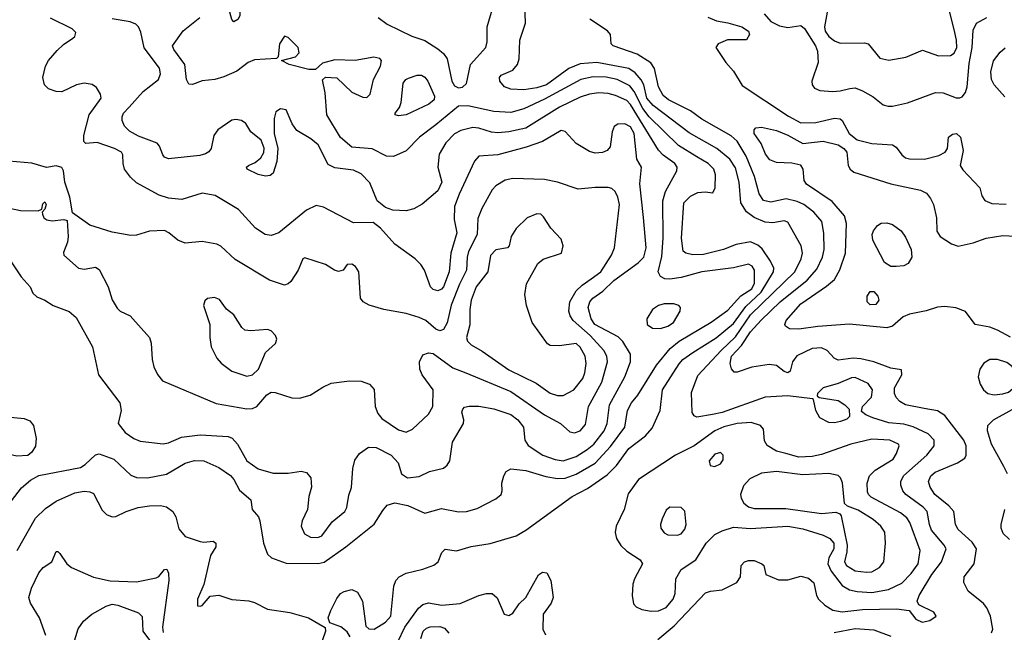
# Model space of a CAD drawing. Extents: x 1173079 to 1307053, y 522583 to 678478.
# Tile 237 of 256: x 1230581 to 1235842, y 612568 to 615844. Entities that reach past the tile are written whole.
import ezdxf

# ---------------------------------------------------------------- set-up
doc = ezdxf.new("R2010")
doc.units = 0

msp = doc.modelspace()

# ---------------------------------------------------------------- linework, layer by layer
at = {"layer": '0CON20XD'}
for points in [[(1233990.5, 612529.5), (1234077.8, 612602.2), (1234245, 612779.2), (1234271.5, 612788.5), (1234335, 612795.6), (1234413.3, 612835), (1234433.3, 612865), (1234436.7, 612925), (1234453.8, 612945), (1234475, 612952.2), (1234505, 612951.9), (1234546.7, 612935), (1234556.7, 612925), (1234567, 612877), (1234635, 612849.2), (1234685, 612848.6), (1234755, 612869.2), (1234795, 612858), (1234825, 612832.5), (1234838.6, 612765), (1234850, 612745), (1234883, 612713), (1234926.2, 612686.2), (1234975, 612678.6), (1235085, 612690), (1235266.9, 612693.1), (1235334.5, 612684.5), (1235369.2, 612639.2), (1235403, 612623), (1235445, 612630.9), (1235477.5, 612655), (1235465.3, 612675.3), (1235386, 612715), (1235375.7, 612735.7), (1235386.9, 612765), (1235455, 612877.7), (1235506.1, 612945), (1235531.8, 613015), (1235521.2, 613035), (1235453.3, 613115), (1235442.2, 613145), (1235430, 613215), (1235408.1, 613238.1), (1235316.2, 613305), (1235299.5, 613325), (1235289.1, 613355), (1235289.6, 613375), (1235303.1, 613405), (1235427.7, 613515), (1235466.9, 613565), (1235468.2, 613595), (1235435, 613629.6), (1235355, 613667.5), (1235305, 613681.7), (1235225, 613689.2), (1235138.8, 613715), (1235101.7, 613731.7), (1235079.3, 613749.3), (1235083.8, 613775), (1235132.1, 613825), (1235137.8, 613865), (1235115, 613899.5), (1235045, 613931.5), (1235025, 613929.6), (1234955, 613899.1), (1234875, 613875.6), (1234843.3, 613845), (1234843, 613833), (1234853.6, 613823.6), (1234955, 613807.1), (1234990, 613785), (1235012.3, 613762.3), (1235015, 613722.5), (1235001.2, 613708.8), (1234967.5, 613695), (1234935, 613688.6), (1234905, 613690.8), (1234856.7, 613715), (1234835.8, 613755), (1234822.5, 613812.5), (1234816.7, 613816.7), (1234685, 613832), (1234565, 613824.8), (1234335, 613743.9), (1234282.4, 613732.4), (1234198.6, 613718.6), (1234185, 613726), (1234173.4, 613743.4), (1234170.2, 613849.8), (1234205, 613940.8), (1234328.7, 614075), (1234405, 614148.4), (1234486.7, 614265), (1234722.9, 614495), (1234757.2, 614565), (1234764, 614595), (1234756.2, 614635), (1234685, 614760.8), (1234665, 614767.8), (1234605, 614757.1), (1234565, 614760.7), (1234505, 614786.7), (1234465, 614817.3), (1234434.7, 614865), (1234425.2, 614975), (1234405, 615052.2), (1234375, 615098.7), (1234305.2, 615155.2), (1234158.2, 615238.2), (1233965, 615384.4), (1233932.3, 615425), (1233916.3, 615495), (1233902.4, 615522.4), (1233870.4, 615560.4), (1233835, 615583.9), (1233665, 615614.4), (1233575, 615607.3), (1233515, 615582.5), (1233395, 615494.8), (1233345, 615479.4), (1233275, 615469.3), (1233205, 615472.8), (1233170.8, 615485), (1233145.7, 615515), (1233144.2, 615535), (1233153.2, 615546.8), (1233215.3, 615574.7), (1233241.1, 615605), (1233249.5, 615635), (1233253.1, 615735), (1233284, 615825), (1233278.5, 615985)], [(1231725, 615833.3), (1231713.8, 615845), (1231704, 615885), (1231705, 615910), (1231715, 615927.5), (1231739.5, 615919.5), (1231756.2, 615885), (1231756.2, 615865), (1231746.7, 615845), (1231725, 615833.3)], [(1232496.7, 615855), (1232545, 615819.5), (1232676.4, 615756.4), (1232745, 615733.1), (1232815, 615688.1), (1232845, 615663.1), (1232865.3, 615635.3), (1232889.6, 615515), (1232905, 615490.4), (1232925, 615479.6), (1232946.5, 615483.5), (1232967.4, 615502.6), (1232990, 615605), (1233072, 615695), (1233079.2, 615725), (1233078, 615805), (1233110, 615915)], [(1234894.7, 615885), (1234880.5, 615805), (1234885, 615782.2), (1234905.3, 615755), (1234935, 615731.8), (1234965, 615718.8), (1235095, 615720.6), (1235115, 615715.8), (1235177.8, 615637.8), (1235225, 615628.2), (1235316, 615644), (1235405, 615681.9), (1235490.7, 615650.7), (1235555, 615653.1), (1235575, 615665.8), (1235588.8, 615695), (1235587.5, 615735), (1235576.9, 615775), (1235546.2, 615906.2)], [(1234302.5, 614142.5), (1234395, 614220), (1234460.2, 614309.8), (1234543.1, 614386.9), (1234608.6, 614495), (1234610.7, 614515), (1234593.4, 614553.4), (1234548.1, 614618.1), (1234525, 614639.1), (1234485, 614656.4), (1234408.8, 614641.2), (1234342, 614615), (1234235, 614587.6), (1234177.3, 614587.3), (1234140, 614595), (1234125.5, 614605.5), (1234117.3, 614675), (1234130.5, 614865), (1234165, 614900.6), (1234205, 614920), (1234244.3, 614924.3), (1234285, 614917.5), (1234297.5, 614945), (1234298.2, 615015), (1234290, 615045), (1234260, 615075), (1234199.9, 615109.9), (1234101.8, 615171.8), (1233945, 615324), (1233909.7, 615369.7), (1233865, 615459.2), (1233840.6, 615490.6), (1233773.5, 615523.5), (1233715, 615536.2), (1233645, 615538.9), (1233580, 615525), (1233385, 615418.7), (1233275, 615368.1), (1233205, 615348.6), (1233115, 615352.9), (1232975, 615383.4), (1232925, 615382.2), (1232805, 615281.2), (1232716.5, 615215), (1232645, 615143.3), (1232578.2, 615111.8), (1232540, 615115), (1232463.8, 615153.8), (1232355, 615162.1), (1232295, 615214.4), (1232221.5, 615335), (1232213.4, 615453.4), (1232198.3, 615521.7), (1232215, 615537.5), (1232275, 615534), (1232355, 615455.6), (1232415, 615430), (1232435, 615427.5), (1232453.9, 615446.1), (1232472.2, 615525), (1232509.2, 615595), (1232513.3, 615625), (1232505, 615636.2), (1232473, 615643), (1232374.1, 615625.9), (1232265, 615629.1), (1232198.8, 615611.2), (1232161.7, 615578.3), (1232125, 615577.5), (1232020, 615605), (1231980, 615625), (1232053.9, 615646.1), (1232073.6, 615666.4), (1232069.2, 615695), (1232015, 615749.2), (1231995, 615756), (1231968.5, 615715), (1231962.5, 615645), (1231953.6, 615636.4), (1231835, 615629.2), (1231800.8, 615615), (1231741.4, 615568.6), (1231672, 615538), (1231624.1, 615524.1), (1231555, 615516.2), (1231505, 615497.5), (1231485, 615500), (1231472, 615525), (1231463.5, 615605), (1231404.5, 615685), (1231397.8, 615705), (1231454.5, 615785), (1231543.4, 615856.6)], [(1234257, 615857), (1234305, 615838.6), (1234365, 615827.8), (1234440, 615805), (1234475, 615783.3), (1234480.8, 615765), (1234465, 615736.7), (1234363.2, 615736.8), (1234312.5, 615715), (1234300, 615695), (1234354.3, 615615), (1234395, 615568.1), (1234441.7, 615491.7), (1234689, 615329), (1234755, 615291.9), (1234835, 615294.7), (1234935, 615317.1), (1234965, 615313.1), (1234975.6, 615305), (1235012.5, 615235), (1235055, 615202.4), (1235135, 615182.4), (1235245, 615175.5), (1235265, 615162.9), (1235295, 615122), (1235315, 615105.7), (1235335, 615100), (1235415, 615098.8), (1235492.1, 615117.9), (1235526.7, 615135), (1235538, 615155), (1235543.8, 615215), (1235565, 615232.5), (1235586.7, 615235), (1235607.3, 615215), (1235622.9, 615145), (1235605.7, 615065), (1235620.5, 615040.5), (1235712, 614945), (1235722.7, 614902.7), (1235737.3, 614877.3), (1235775, 614861.4), (1235852.4, 614857.6)], [(1234559.6, 615875), (1234595, 615834.6), (1234641.2, 615811.2), (1234685, 615802), (1234755, 615812.3), (1234775, 615797.5), (1234834.1, 615705), (1234844.7, 615675), (1234848.2, 615615), (1234813.5, 615515), (1234815.6, 615495), (1234827.9, 615477.9), (1234856.1, 615466.1), (1234925, 615460.3), (1234965, 615463.1), (1235016.2, 615476.2), (1235045, 615478.8), (1235084.4, 615464.4), (1235142.1, 615432.1), (1235195, 615389.2), (1235220.9, 615380.9), (1235245, 615381.1), (1235325, 615399.6), (1235475, 615455.4), (1235515, 615452.1), (1235585, 615426.5), (1235605, 615425.6), (1235617.6, 615432.4), (1235635, 615454), (1235644.1, 615485), (1235655, 615610), (1235669.6, 615695), (1235675, 615788.8), (1235694.4, 615825), (1235748, 615855)], [(1230502.1, 613225), (1230589.7, 613340.3), (1230638.1, 613381.9), (1230682.5, 613407.5), (1230905, 613449.6), (1230930.9, 613465), (1230985, 613516.5), (1231005, 613522.7), (1231083.6, 613493.6), (1231175, 613409.4), (1231204.2, 613395.8), (1231264.5, 613394.5), (1231365, 613414.6), (1231465, 613472.5), (1231515, 613487.1), (1231565.3, 613485.3), (1231645, 613448.8), (1231706.4, 613406.4), (1231724.4, 613385), (1231755, 613328), (1231815, 613277.5), (1231823.8, 613225), (1231856, 613185), (1231864.2, 613165), (1231883.5, 613045), (1231905.5, 612985.5), (1231926.6, 612966.6), (1232005, 612938.9), (1232175, 612935.4), (1232206.9, 612943.1), (1232324.2, 613025), (1232474.1, 613145.9), (1232521, 613219), (1232545, 613248.5), (1232585, 613260), (1232655, 613246.2), (1232745.9, 613205.9), (1232835, 613230.6), (1232925, 613212.9), (1232967.5, 613215), (1233025, 613230), (1233125, 613282), (1233153.3, 613305), (1233158.8, 613325), (1233157.5, 613365), (1233167.1, 613405), (1233181.1, 613428.9), (1233205, 613443.1), (1233285, 613433.6), (1233392, 613402), (1233455, 613390.3), (1233495, 613392.9), (1233555, 613413.3), (1233655, 613472.1), (1233738, 613562), (1233814.2, 613665), (1233829.1, 613755), (1233849.1, 613795), (1233883.1, 613836.9), (1233983.2, 613996.8), (1234056.6, 614085), (1234105, 614125.3), (1234275, 614225.9), (1234365, 614290.6), (1234433.4, 614366.6), (1234493, 614405), (1234508, 614435), (1234507.4, 614505), (1234495, 614525.4), (1234475, 614537.5), (1234395, 614517.1), (1234226.2, 614495), (1234115, 614464.8), (1234055, 614456), (1234027.9, 614457.9), (1234005, 614470.6), (1233993.3, 614495), (1234012.1, 614577.9), (1234019.8, 614675), (1234017.4, 614875), (1234032.2, 614925), (1234091.8, 615035), (1234094.6, 615055), (1234080.8, 615075), (1234020, 615120), (1233995, 615146.9), (1233845, 615391.4), (1233825, 615412.1), (1233765, 615438.9), (1233725, 615448.6), (1233675, 615453.8), (1233625, 615446.2), (1233575, 615429.7), (1233465, 615376.1), (1233285, 615264.2), (1233195, 615245.2), (1233135, 615239.4), (1233102.4, 615242.4), (1233035, 615264.2), (1233002.2, 615267.8), (1232937.8, 615252.2), (1232905, 615233.9), (1232857.5, 615185), (1232821.5, 615125), (1232814.5, 615055), (1232835.9, 614975), (1232815, 614928.2), (1232731.7, 614858.3), (1232686.6, 614833.4), (1232645, 614822), (1232575, 614825.9), (1232535, 614840), (1232491.1, 614875), (1232452.3, 614972.3), (1232405, 615020), (1232365, 615039.6), (1232265, 615051.5), (1232228.9, 615068.9), (1232175, 615174.2), (1232136.3, 615206.3), (1232062.4, 615252.4), (1232036.4, 615286.4), (1232005, 615362), (1231975, 615368), (1231949.5, 615350.5), (1231940, 615315), (1231940, 615235), (1231960, 615155), (1231955.6, 615085), (1231935, 615024), (1231918.7, 615011.3), (1231895, 615007.1), (1231855, 615015.8), (1231796.7, 615045), (1231792.5, 615055), (1231803.3, 615065), (1231839.2, 615080.8), (1231870, 615105), (1231885.4, 615134.6), (1231886.8, 615156.8), (1231870.3, 615200.3), (1231816, 615245), (1231788.3, 615288.3), (1231766.2, 615305), (1231735, 615311.2), (1231715, 615307.5), (1231640, 615255), (1231618.6, 615225), (1231604.4, 615155), (1231592.2, 615137.8), (1231574, 615126), (1231542.6, 615117.4), (1231375, 615100.6), (1231355, 615108.6), (1231345, 615120.8), (1231328.2, 615168.2), (1231314.5, 615184.5), (1231215, 615220.7), (1231167.8, 615247.8), (1231140.5, 615275), (1231128.8, 615305), (1231128.8, 615325), (1231136.2, 615345), (1231165, 615376.8), (1231240.3, 615459.7), (1231322.9, 615525), (1231332.9, 615555), (1231326.9, 615585), (1231245, 615694.2), (1231227.5, 615777.5), (1231215.7, 615805.7), (1231200.5, 615820.5), (1231171.7, 615831.7), (1231075, 615848.2)], [(1231892, 614695), (1231839.9, 614729.9), (1231749.2, 614829.2), (1231625, 614904.2), (1231555, 614916), (1231447.7, 614882.3), (1231375, 614890), (1231326, 614906), (1231205, 614972.5), (1231172.2, 615002.2), (1231141.4, 615045), (1231132.9, 615075), (1231131.7, 615121.7), (1231124.2, 615135), (1231088, 615155), (1230995, 615186.7), (1230935, 615182.5), (1230923, 615193), (1230923.3, 615225), (1230952.1, 615335), (1231016.9, 615425), (1231012.9, 615445), (1230991.3, 615481.3), (1230967.2, 615497.2), (1230925, 615504.6), (1230885, 615495.9), (1230805, 615458.2), (1230775, 615460.7), (1230734.2, 615474.2), (1230713.9, 615495), (1230704.7, 615535), (1230718.4, 615595), (1230734.7, 615625), (1230780.7, 615679.3), (1230815, 615711.5), (1230865.4, 615744.6), (1230875.7, 615755), (1230880.6, 615775), (1230861.4, 615795), (1230745, 615852.5)], [(1235772.9, 612565), (1235780.6, 612585), (1235767.9, 612655), (1235749.3, 612699.3), (1235731.5, 612721.5), (1235648.5, 612788.5), (1235626.5, 612835), (1235628.5, 612865), (1235681.5, 612935), (1235693.1, 613015), (1235671, 613051), (1235595, 613117.8), (1235581.8, 613145), (1235572.9, 613215), (1235546.2, 613245), (1235471.5, 613305), (1235446.2, 613345), (1235436.4, 613375), (1235449.5, 613405), (1235473.3, 613425), (1235592, 613475), (1235630.9, 613499.1), (1235638.6, 613515), (1235638.9, 613565), (1235626.7, 613595), (1235525, 613727.5), (1235485, 613752.8), (1235414.2, 613764.2), (1235315, 613785.5), (1235283.1, 613803.1), (1235264.6, 613824.6), (1235255.6, 613845), (1235255.6, 613875), (1235293.8, 613945), (1235292.5, 613972.5), (1235235, 613980.9), (1235145.2, 614015.2), (1235075, 614030.7), (1235035, 614034.1), (1234955, 614022.9), (1234932.7, 614035), (1234895, 614075.4), (1234865, 614090), (1234815, 614085.8), (1234734.1, 614045.9), (1234710, 614015), (1234697.5, 613965), (1234685, 613956), (1234665, 613963.1), (1234624.1, 613994.1), (1234585, 614001.1), (1234493.7, 613986.3), (1234415, 613959.4), (1234399.4, 613959.4), (1234385, 613977.5), (1234376.5, 614005), (1234384.8, 614045), (1234438.4, 614101.6), (1234485, 614175.8), (1234543.2, 614236.8), (1234645.2, 614335), (1234789.1, 614450.9), (1234839.8, 614510.2), (1234870, 614575), (1234878.8, 614615), (1234877.7, 614702.3), (1234866.8, 614765), (1234825, 614815.4), (1234770.5, 614855), (1234735, 614871.9), (1234676.6, 614886.6), (1234595, 614867.6), (1234555, 614877.1), (1234532.1, 614912.1), (1234507.7, 615005), (1234462.2, 615115), (1234413.9, 615193.9), (1234383.2, 615223.2), (1234225, 615311.3), (1234165, 615356.1), (1234047.5, 615415), (1234019.2, 615439.2), (1233994.8, 615485), (1233972.7, 615582.7), (1233953.6, 615613.6), (1233880.1, 615660.1), (1233752, 615705), (1233742, 615715), (1233738, 615765), (1233722.5, 615785), (1233626.9, 615846.9)], [(1235845, 615431.4), (1235787.5, 615495), (1235774.5, 615525), (1235770.9, 615565), (1235785, 615624), (1235819.3, 615670.7), (1235845.9, 615694.1)], [(1232605, 615330), (1232587.5, 615335), (1232587.5, 615345), (1232610.8, 615375), (1232619.6, 615400.4), (1232630, 615505), (1232644.4, 615525), (1232658.1, 615531.9), (1232705, 615547.7), (1232727, 615547), (1232746.2, 615536.2), (1232761.5, 615515), (1232796.4, 615435), (1232795.6, 615415), (1232767.3, 615392.7), (1232645, 615334.4), (1232605, 615330)], [(1230520.3, 614570.3), (1230588.3, 614468.3), (1230636.7, 614415), (1230651.7, 614381.7), (1230671.7, 614361.7), (1230715, 614343.8), (1230758.8, 614315), (1230845, 614283.1), (1230882.2, 614252.2), (1230970.5, 614095), (1231001.4, 613945), (1231116, 613795), (1231122.5, 613755), (1231106.2, 613685), (1231145, 613636), (1231190, 613605), (1231225, 613590), (1231346.6, 613576.6), (1231375, 613581.5), (1231445, 613611.5), (1231545, 613624.6), (1231695, 613615.5), (1231716, 613606), (1231744.7, 613574.7), (1231795, 613485.4), (1231855, 613442.4), (1231935, 613418.8), (1232015, 613418.8), (1232085, 613430), (1232112.7, 613422.7), (1232136.2, 613395), (1232140, 613345), (1232126.2, 613295), (1232118.6, 613225), (1232089.4, 613165), (1232085.6, 613135), (1232102.9, 613095), (1232135, 613076.7), (1232174.5, 613074.5), (1232195, 613083.5), (1232250.5, 613159.5), (1232318.1, 613215), (1232329.4, 613235), (1232339.2, 613300.8), (1232353, 613343), (1232360.8, 613445), (1232371.3, 613488.7), (1232395.7, 613525), (1232445, 613558.5), (1232485, 613556.4), (1232565.7, 613515), (1232602.9, 613475), (1232620.8, 613415), (1232652.5, 613395), (1232715, 613400.8), (1232771.2, 613428.8), (1232845, 613445.6), (1232865, 613461.4), (1232880, 613485), (1232892.7, 613585), (1232952.5, 613685), (1232954, 613705), (1232944.2, 613745), (1232948.3, 613761.7), (1232958.3, 613771.7), (1232982.3, 613777.7), (1233035, 613776.9), (1233115, 613763.8), (1233205, 613733.1), (1233242.5, 613705), (1233273.5, 613665), (1233280, 613595), (1233297.8, 613567.8), (1233375.6, 613515.6), (1233441.5, 613491.5), (1233485, 613485.7), (1233555, 613509.2), (1233613.9, 613546.1), (1233648.1, 613575), (1233703.3, 613645), (1233720.2, 613685), (1233733.3, 613785), (1233813.5, 613935), (1233844.6, 614015), (1233844.5, 614055), (1233803.8, 614123.8), (1233777.9, 614147.9), (1233653.6, 614215), (1233633.9, 614245), (1233619.1, 614305), (1233627.3, 614335), (1233643.4, 614355), (1233697.1, 614392.9), (1233755, 614449.4), (1233885, 614544), (1233915.9, 614575), (1233927.9, 614625), (1233913.5, 614786.5), (1233894.5, 614965.5), (1233903.8, 615055), (1233878.5, 615098.5), (1233864.3, 615235), (1233845, 615270.4), (1233815, 615287.7), (1233777.5, 615285), (1233757, 615273), (1233745.8, 615245), (1233735.9, 615164.1), (1233720, 615145), (1233695, 615134.4), (1233655, 615131.1), (1233625, 615138.6), (1233555, 615181.8), (1233496.4, 615246.4), (1233475, 615251.2), (1233375, 615192.8), (1233287.7, 615162.3), (1233135, 615120.6), (1233035, 615114), (1233011.8, 615088.2), (1232929.6, 614910.4), (1232904.6, 614845), (1232902.9, 614775), (1232916.4, 614705), (1232883.9, 614595), (1232876.5, 614495), (1232845, 614415.5), (1232835, 614402.7), (1232815, 614394.5), (1232790.7, 614400.7), (1232775.5, 614415.5), (1232744.5, 614505), (1232724.6, 614534.6), (1232694, 614565), (1232585, 614644.3), (1232509.4, 614729.4), (1232469.2, 614759.2), (1232365, 614757.9), (1232205, 614842), (1232165, 614849.6), (1232112.9, 614825), (1231965, 614704.5), (1231925, 614689.6), (1231892, 614695)], [(1235875, 614146.6), (1235805, 614184), (1235765, 614200.4), (1235686.2, 614215), (1235634.5, 614284.5), (1235583.1, 614303.1), (1235525, 614309.6), (1235485, 614306.9), (1235425, 614287.5), (1235335, 614269.2), (1235302.5, 614255), (1235245, 614206.1), (1235213.6, 614196.4), (1235015, 614215.8), (1234845, 614202.9), (1234745, 614188.8), (1234695, 614191.9), (1234672.5, 614205), (1234669.4, 614215), (1234675.6, 614235), (1234755, 614324.6), (1234891.7, 614418.3), (1234934.5, 614455), (1234963.6, 614506.4), (1234993.4, 614595), (1234999.2, 614755), (1234988.8, 614795), (1234921.4, 614871.4), (1234785.5, 614965), (1234772.2, 614985), (1234766.9, 615045), (1234755.4, 615065.4), (1234707.2, 615077.2), (1234625, 615080.8), (1234590, 615095), (1234566.1, 615125), (1234542.1, 615182.1), (1234505.8, 615235), (1234506, 615255), (1234514.3, 615265.7), (1234545, 615268.5), (1234625, 615250.7), (1234685, 615227.1), (1234765, 615182.8), (1234875, 615194.7), (1234955, 615175.2), (1234985.3, 615155), (1235001.2, 615135), (1235007.6, 615065), (1235018.2, 615045), (1235038.3, 615028.3), (1235235.9, 614965.9), (1235395, 614932.5), (1235425.7, 614915.7), (1235448.3, 614888.3), (1235463.3, 614855), (1235480, 614785), (1235482.4, 614712.4), (1235499.2, 614685), (1235560.8, 614645), (1235595, 614632.9), (1235675, 614651.5), (1235745, 614676.1), (1235835, 614690), (1236035, 614679.5)], [(1230526, 614836), (1230585, 614824.6), (1230678.8, 614821.2), (1230698.3, 614831.7), (1230705, 614860), (1230715, 614870), (1230722.5, 614855), (1230715, 614830), (1230700, 614815), (1230702.5, 614805), (1230710, 614785), (1230725, 614774.3), (1230755, 614769.2), (1230816.2, 614776.2), (1230835, 614770), (1230840, 614685), (1230835.8, 614655), (1230815, 614600), (1230816.2, 614585), (1230895, 614516.2), (1230925, 614510), (1230985, 614520), (1231005, 614508.8), (1231054.3, 614415), (1231075.5, 614345.5), (1231100.9, 614300.9), (1231116.7, 614285), (1231170.2, 614260.2), (1231273.6, 614145), (1231282.9, 614115), (1231287.8, 614027.8), (1231297.6, 613987.6), (1231316.2, 613946.2), (1231343, 613913), (1231630.9, 613790.9), (1231795, 613762.7), (1231825, 613764.4), (1231847.5, 613775), (1231901.9, 613838.1), (1231925, 613852.2), (1231945, 613851.1), (1232035, 613822.9), (1232075, 613821.1), (1232133.1, 613836.9), (1232200.2, 613879.8), (1232245, 613900.4), (1232343, 613913), (1232405, 613911.4), (1232450, 613895), (1232475, 613866.7), (1232481.1, 613775), (1232495, 613738.8), (1232515, 613710.8), (1232605, 613650.4), (1232645, 613638.9), (1232680, 613655), (1232765.9, 613734.1), (1232789.1, 613775), (1232789.7, 613865), (1232730.5, 613945), (1232718.2, 613975), (1232716.5, 614015), (1232735, 614051.4), (1232765, 614063.1), (1232789.7, 614059.7), (1232895, 613982.8), (1232965, 613955.3), (1233205.2, 613855.2), (1233385, 613731.2), (1233471.2, 613685), (1233520.5, 613640.5), (1233545, 613635.5), (1233575.5, 613645), (1233605, 613680), (1233620.7, 613775), (1233691.2, 613905), (1233722.5, 614015), (1233718.2, 614045), (1233701.8, 614075), (1233629.1, 614155), (1233537.9, 614235), (1233521.4, 614261.4), (1233515.4, 614285), (1233520.7, 614335), (1233555, 614393.5), (1233585.6, 614424.4), (1233635, 614457.5), (1233685.8, 614495), (1233742.9, 614585), (1233759.5, 614625), (1233786.4, 614855), (1233777.8, 614895), (1233763.5, 614925), (1233745, 614942.2), (1233725, 614947.5), (1233655, 614947.3), (1233565, 614937.1), (1233454.6, 614974.6), (1233385, 614989.3), (1233215, 614995.4), (1233175, 614985.5), (1233124.3, 614955), (1233105.4, 614934.6), (1233049.5, 614835), (1233029.2, 614780.8), (1233025.3, 614695), (1232979.8, 614605), (1232971.4, 614575), (1232967.5, 614505), (1232930.5, 614429.5), (1232886.7, 614316.7), (1232865, 614223.1), (1232845, 614188.2), (1232825, 614180), (1232805, 614189.5), (1232751.5, 614235), (1232715, 614251.2), (1232645, 614272.7), (1232526, 614295), (1232448, 614318), (1232416, 614335), (1232401.4, 614355), (1232392.9, 614495), (1232375, 614523.8), (1232355, 614536.7), (1232330, 614535), (1232310, 614505), (1232285, 614498), (1232263.3, 614505), (1232215.6, 614535.6), (1232105, 614570), (1232093.3, 614565), (1232068.6, 614505), (1232030, 614445), (1232015, 614431.4), (1231995, 614424.4), (1231915, 614450.6), (1231732.3, 614562.3), (1231655, 614632.9), (1231635, 614644.4), (1231555, 614657.8), (1231465, 614648.6), (1231425.4, 614665.4), (1231378.1, 614705), (1231355, 614716.1), (1231275, 614713.5), (1231205, 614692.2), (1231175, 614689.5), (1231075, 614707.5), (1230955.6, 614745.6), (1230862, 614812), (1230847.9, 614895), (1230821.1, 614975), (1230815.5, 615035), (1230805, 615054), (1230775, 615063.1), (1230724.1, 615054.1), (1230645, 615076.9), (1230481.4, 615091.4)], [(1233485, 613834.2), (1233542.5, 613865), (1233590.3, 613925), (1233601.2, 613955), (1233608.2, 614005), (1233602.7, 614045), (1233575, 614093.3), (1233555, 614112.2), (1233465, 614100.6), (1233415, 614101.2), (1233400.5, 614110.5), (1233319.4, 614225), (1233288.1, 614315), (1233280, 614375), (1233288.3, 614431.7), (1233348.9, 614541.1), (1233377.2, 614562.8), (1233476, 614595), (1233484.2, 614635), (1233475, 614670), (1233419.7, 614729.7), (1233379.7, 614789.7), (1233365, 614803.3), (1233345, 614806.2), (1233293.3, 614785), (1233233.2, 614726.8), (1233206.2, 614685), (1233196.2, 614635), (1233187.5, 614625), (1233125, 614614.3), (1233096.2, 614583.8), (1233082.1, 614495), (1233020, 614415), (1232993.6, 614345), (1232986.5, 614295), (1232986.7, 614213.3), (1232968.1, 614145), (1232972.9, 614125), (1232994, 614105), (1233052.1, 614072.1), (1233195, 613971.3), (1233339.7, 613899.7), (1233415, 613847.5), (1233455, 613834.7), (1233485, 613834.2)], [(1235235, 614524), (1235201.2, 614545), (1235140, 614665), (1235135.7, 614695), (1235142.5, 614715), (1235165, 614743.8), (1235184.2, 614755.8), (1235215, 614757.1), (1235245, 614748.1), (1235290.8, 614715), (1235315, 614682), (1235344.6, 614615), (1235348.2, 614575), (1235328.8, 614541.2), (1235305, 614527.1), (1235265, 614524.2), (1235235, 614524)], [(1235125, 614318.6), (1235108.6, 614335), (1235108.6, 614365), (1235125, 614391.2), (1235145, 614390), (1235166.2, 614365), (1235172, 614345), (1235155, 614320.8), (1235125, 614318.6)], [(1231795, 613937.3), (1231825, 613944.5), (1231856.1, 613975), (1231893.8, 614065), (1231947.3, 614112.7), (1231953.9, 614135), (1231947.5, 614155), (1231925, 614179.6), (1231905, 614187.1), (1231815, 614180), (1231784.5, 614184.5), (1231767.6, 614197.6), (1231725, 614266.2), (1231685, 614296.7), (1231647.9, 614347.9), (1231621.7, 614358.3), (1231585, 614353.3), (1231569.3, 614340.7), (1231563.3, 614315), (1231596.2, 614215), (1231596.2, 614145), (1231604, 614095), (1231635, 614033.8), (1231656.9, 614006.9), (1231715, 613964.5), (1231795, 613937.3)], [(1234005, 614193.6), (1234045, 614205.4), (1234074.4, 614225), (1234110.8, 614285), (1234111.2, 614305), (1234103.3, 614315), (1234075.5, 614325.5), (1234025, 614325.4), (1233993.8, 614315), (1233962, 614295), (1233932.5, 614245), (1233934, 614215), (1233962.5, 614195), (1234005, 614193.6)], [(1232346.9, 612545), (1232330.6, 612570.6), (1232297.4, 612597.4), (1232238.3, 612618.3), (1232229.2, 612645), (1232242.5, 612685), (1232275, 612749.2), (1232295, 612775.7), (1232315, 612786.9), (1232355, 612796.5), (1232385, 612782.9), (1232412.5, 612735), (1232430.9, 612600.9), (1232446.8, 612586.8), (1232475, 612585.6), (1232535, 612621.8), (1232564.6, 612655), (1232579.5, 612815), (1232590.6, 612845), (1232608.6, 612865), (1232645, 612885.4), (1232735, 612905.3), (1232793.3, 612926.7), (1232816, 612945), (1232836.2, 612995), (1232855, 613013.3), (1232915, 613004), (1232992.6, 613027.4), (1233095, 613043.1), (1233233.3, 613085), (1233285, 613114.4), (1233532.9, 613295), (1233615, 613337.2), (1233719.7, 613410.3), (1233770.4, 613459.6), (1233835, 613550.8), (1233925, 613619.2), (1233959.7, 613660.3), (1234003.6, 613755), (1234015.9, 613865), (1234105, 614004.6), (1234125, 614026.7), (1234177.1, 614065), (1234302.5, 614142.5)], [(1235788.5, 613838.5), (1235835, 613843.4), (1235865, 613852.5), (1235887.6, 613872.4), (1235910.4, 613925), (1235909.2, 613955), (1235885, 613990.5), (1235855, 614011.5), (1235805, 614027.3), (1235765, 614026.7), (1235733.4, 614006.6), (1235710.5, 613975), (1235702.5, 613935), (1235713.3, 613895), (1235731.1, 613865), (1235755, 613845.4), (1235788.5, 613838.5)], [(1230565, 613510), (1230445, 613536.2), (1230365, 613524.6), (1230265, 613529.1), (1230212.4, 613552.4), (1230187.8, 613575), (1230184.5, 613595), (1230196.5, 613645), (1230235, 613717.1), (1230275, 613763.3), (1230289.3, 613770.7), (1230325, 613765.7), (1230435, 613727.3), (1230605, 613711.9), (1230635, 613698.6), (1230654.3, 613675), (1230667.9, 613605), (1230665, 613564), (1230645, 613530.8), (1230625, 613514.2), (1230565, 613510)], [(1235858.8, 613415), (1235839.2, 613455), (1235774.1, 613575), (1235752.5, 613645), (1235754.4, 613675), (1235784.8, 613705.2), (1235885, 613760.2)], [(1233955, 612681.5), (1233995, 612682.7), (1234035, 612701.2), (1234072.2, 612745), (1234082.8, 612775), (1234087.3, 612855), (1234115, 612903.3), (1234193.1, 612955), (1234248.2, 613045), (1234295, 613091.8), (1234335, 613111.8), (1234395, 613130.4), (1234485, 613123.5), (1234685, 613135.2), (1234765, 613120.8), (1234875, 613088.4), (1234909.7, 613069.7), (1234930.3, 613045), (1234931.9, 613015), (1234903.6, 612966.4), (1234899.4, 612935), (1234916.9, 612895), (1234975, 612818.5), (1235015.7, 612795.7), (1235055, 612786.3), (1235135, 612782), (1235223.6, 612796.4), (1235295, 612831.3), (1235345, 612882.1), (1235381.3, 612935), (1235393.1, 613005), (1235338.1, 613155), (1235321.3, 613181.3), (1235287.5, 613207.5), (1235131.4, 613291.4), (1235116.4, 613305), (1235110.2, 613320.2), (1235108.7, 613365), (1235121.8, 613405), (1235152.5, 613435), (1235248.9, 613495), (1235266.5, 613525), (1235280, 613565), (1235277.5, 613575), (1235230, 613595), (1235135, 613600.2), (1235022, 613575), (1234865, 613518.6), (1234815, 613508.1), (1234745, 613504.2), (1234674.1, 613524.1), (1234625, 613537.3), (1234575, 613567.5), (1234561.3, 613591.3), (1234555.8, 613655), (1234538.8, 613675), (1234489.3, 613689.3), (1234415, 613685.7), (1234343.6, 613666.4), (1234295, 613645.7), (1234185, 613565.9), (1234084.8, 613515.2), (1233887.1, 613385), (1233832, 613308), (1233810, 613225), (1233768.2, 613135), (1233762.1, 613102.1), (1233769.3, 613069.3), (1233792.6, 613032.6), (1233825, 613001.5), (1233896, 612955), (1233909.2, 612935), (1233865.6, 612855), (1233856.9, 612825), (1233853.1, 612765), (1233860.6, 612720.6), (1233874.2, 612704.2), (1233905, 612690.8), (1233955, 612681.5)], [(1234295, 613454.3), (1234325, 613469.2), (1234340.2, 613489.8), (1234340.6, 613515), (1234325, 613530), (1234295, 613521.1), (1234265.7, 613485), (1234270, 613460), (1234295, 613454.3)], [(1235105, 612889.6), (1235135, 612892.3), (1235175.9, 612914.1), (1235198.9, 612945), (1235207.9, 613045), (1235203.1, 613103.1), (1235181.5, 613135), (1235140.8, 613170.8), (1235062, 613222), (1235003.6, 613243.6), (1234987.3, 613257.3), (1234976.7, 613366.7), (1234966.9, 613395), (1234955, 613406.7), (1234905, 613417.8), (1234765, 613409.8), (1234625, 613428.1), (1234545, 613419.4), (1234481.7, 613388.3), (1234447.6, 613352.4), (1234432.4, 613305), (1234435.3, 613285), (1234449.7, 613259.7), (1234475, 613238.9), (1234505, 613229.7), (1234675, 613229.8), (1234865.8, 613204.2), (1234941.1, 613211.1), (1234962.5, 613202.5), (1234971.1, 613191.1), (1235003.1, 613035), (1235001.5, 612998.5), (1234988.8, 612945), (1234999.6, 612925), (1235045, 612896.9), (1235105, 612889.6)], [(1230568, 613005), (1230665, 613178.6), (1230719.1, 613230.9), (1230775, 613269.4), (1230875, 613313.9), (1230925, 613322.9), (1230955, 613320), (1230975, 613310), (1231020.9, 613220.9), (1231045, 613198), (1231075, 613186), (1231095, 613188), (1231150, 613215), (1231213.3, 613235), (1231275, 613245.3), (1231333.9, 613246.1), (1231365, 613239.6), (1231399.5, 613215), (1231414.6, 613185), (1231431.8, 613121.8), (1231465, 613081.5), (1231545, 613053.3), (1231565, 613050), (1231615, 613055.8), (1231628, 613045), (1231629.2, 613025), (1231601.1, 612978.9), (1231565.5, 612824.5), (1231530, 612745), (1231530.7, 612710.7), (1231545, 612707.5), (1231555, 612712.5), (1231599.2, 612760.8), (1231645, 612766.5), (1231715, 612742.9), (1231805, 612735.8), (1231835, 612727.1), (1231905, 612691.9), (1232025, 612673.5), (1232123.3, 612645), (1232213.6, 612593.6), (1232214, 612575), (1232196.4, 612523.6)], [(1234095, 613087.1), (1234115, 613094.3), (1234135, 613120), (1234141.8, 613145), (1234135.8, 613215.8), (1234115, 613236.2), (1234055, 613238), (1234035, 613221.2), (1234013.1, 613175), (1234005.6, 613145), (1234007.5, 613125), (1234025, 613100.8), (1234045, 613090), (1234095, 613087.1)], [(1235870.6, 613065), (1235836.7, 613096.7), (1235824.5, 613125), (1235824.5, 613145), (1235845.4, 613225)], [(1230721.1, 612551.1), (1230686.4, 612645), (1230638.2, 612725), (1230630, 612755), (1230643.1, 612805), (1230683.2, 612886.8), (1230705.4, 612914.6), (1230752.5, 612945), (1230775, 613000), (1230785, 613000), (1230795, 612990), (1230832, 612935), (1230858, 612915), (1230975, 612863.8), (1231065, 612842.7), (1231205, 612837.9), (1231310.5, 612859.5), (1231323.5, 612866.5), (1231355, 612903.3), (1231366.2, 612906.2), (1231375.7, 612885), (1231377.5, 612845), (1231343, 612595), (1231347.6, 612567.6)], [(1232602.2, 612517.8), (1232639.5, 612595), (1232711.9, 612698.1), (1232735, 612717.5), (1232765, 612726.4), (1232836.5, 612713.5), (1232935, 612723.1), (1233034.5, 612765.5), (1233075, 612775.7), (1233105, 612775.8), (1233132.7, 612752.7), (1233170, 612665), (1233195, 612658), (1233215, 612670), (1233249.4, 612720.6), (1233285.6, 612754.4), (1233352.9, 612875), (1233375, 612890), (1233397.2, 612887.2), (1233418.8, 612845), (1233430.9, 612755), (1233420, 612725), (1233377.1, 612665), (1233375.6, 612585), (1233390, 612555)], [(1230868.9, 612505), (1230893, 612587), (1230922, 612628), (1230965.4, 612664.6), (1231041.9, 612708.1), (1231075, 612719.2), (1231105, 612713.8), (1231215, 612673.1), (1231235, 612652.5), (1231238.2, 612575), (1231290.8, 612505)], [(1232724.1, 612535), (1232736.3, 612573.7), (1232755, 612591.1), (1232775, 612597.5), (1232825, 612599.5), (1232851.1, 612591.1), (1232873.2, 612563.2)], [(1234932.3, 612567.7), (1235045, 612589.5), (1235145, 612581.9), (1235235, 612548.1)]]:
    msp.add_lwpolyline(points, dxfattribs=at)

doc.saveas('drawing.dxf')
